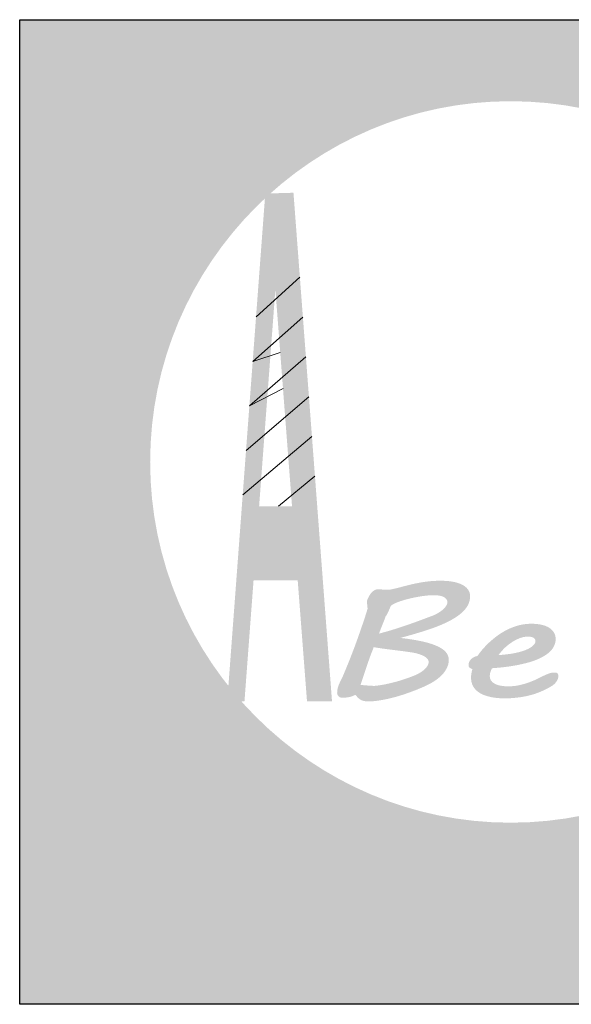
# Model space of a CAD drawing. Header units: metres. Extents: x 5509548 to 5517943, y 5680530 to 5684871.
# Tile 10 of 124: x 5516106.275 to 5516106.385, y 5683131.957 to 5683132.154. Entities that reach past the tile are written whole.
import ezdxf
from ezdxf.enums import TextEntityAlignment as Align

# ---------------------------------------------------------------- set-up
doc = ezdxf.new("R2010")
doc.units = ezdxf.units.M
doc.layers.get('0').update_dxf_attribs({"linetype": 'CONTINUOUS', "lineweight": 18})
doc.layers.add('$TD_AUDIT_GENERATED_(3680)', color=7, linetype='CONTINUOUS', lineweight=18)
doc.layers.add('A-TABELKA', color=7, linetype='CONTINUOUS', lineweight=18)
doc.layers.add('Warstwa 1', color=7, linetype='CONTINUOUS')
doc.styles.add('olo-2', font='arial.ttf')
doc.styles.add('olo1', font='simplex.shx', dxfattribs={"height": 18})

# ---------------------------------------------------------------- blocks, each defined once
blk = doc.blocks.new('tabelka-abece-1')
at = {"linetype": 'Continuous', "lineweight": 0}
h = blk.add_hatch(color=256, dxfattribs=at)
edge = h.paths.add_edge_path()
edge.add_spline(control_points=[(-0.02759035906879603, 83.85181148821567), (-0.02759035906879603, 83.85181148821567), (-0.02759035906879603, 64.98394211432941), (-0.02759035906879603, 64.98394211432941), (-0.02759035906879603, 64.98394211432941), (18.79711069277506, 64.98394211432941), (18.79711069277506, 64.98394211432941), (18.79711069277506, 64.98394211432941), (18.79711069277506, 83.85181148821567), (18.79711069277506, 83.85181148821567), (18.79711069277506, 83.85181148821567), (-0.02759035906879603, 83.85181148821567), (-0.02759035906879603, 83.85181148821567)], knot_values=[0, 0, 0, 0, 0.25, 0.25, 0.25, 0.5, 0.5, 0.5, 0.75, 0.75, 0.75, 1, 1, 1, 1], degree=3, periodic=0)
edge = h.paths.add_edge_path(flags=16)
edge.add_spline(control_points=[(9.38475273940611, 82.28965597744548), (13.19218091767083, 82.28965597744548), (16.2975073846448, 79.18432951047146), (16.2975073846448, 75.37690133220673), (16.2975073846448, 71.56948800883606), (13.19218091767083, 68.4641615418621), (9.38475273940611, 68.4641615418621), (5.577339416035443, 68.4641615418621), (2.472012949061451, 71.56948800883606), (2.472012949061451, 75.37690133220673), (2.472012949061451, 79.18432951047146), (5.577339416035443, 82.28965597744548), (9.38475273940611, 82.28965597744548)], knot_values=[0, 0, 0, 0, 0.25, 0.25, 0.25, 0.5, 0.5, 0.5, 0.75, 0.75, 0.75, 1, 1, 1, 1], degree=3, periodic=0)
h = blk.add_hatch(dxfattribs=at)
h.set_pattern_fill('ANSI32', color=256, scale=1.485489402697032, style=0)
h.set_pattern_definition([(45, (12.39044743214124, 64.46743744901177), (-0.3938998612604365, 0.3938998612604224), []), (45, (12.65304733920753, 64.46743744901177), (-0.3938998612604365, 0.3938998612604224), [])])
edge = h.paths.add_edge_path()
edge.add_spline(control_points=[(4.452586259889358, 73.10698439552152), (4.452586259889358, 73.10698439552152), (5.294205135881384, 73.10698439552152), (5.294205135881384, 73.10698439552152), (5.294205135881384, 73.10698439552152), (5.479713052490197, 70.78901187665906), (5.479713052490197, 70.78901187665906), (5.479713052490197, 70.78901187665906), (5.959347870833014, 70.78901187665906), (5.959347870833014, 70.78901187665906), (5.959347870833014, 70.78901187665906), (5.217286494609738, 80.520289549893), (5.217286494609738, 80.520289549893), (5.217286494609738, 80.520289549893), (4.679583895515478, 80.520289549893), (4.679583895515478, 80.520289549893), (4.679583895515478, 80.520289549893), (3.950327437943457, 70.78901187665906), (3.950327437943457, 70.78901187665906), (3.950327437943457, 70.78901187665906), (4.280640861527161, 70.78901187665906), (4.280640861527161, 70.78901187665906), (4.280640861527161, 70.78901187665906), (4.452586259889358, 73.10698439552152), (4.452586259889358, 73.10698439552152)], knot_values=[0, 0, 0, 0, 0.125, 0.125, 0.125, 0.25, 0.25, 0.25, 0.375, 0.375, 0.375, 0.5, 0.5, 0.5, 0.625, 0.625, 0.625, 0.75, 0.75, 0.75, 0.875, 0.875, 0.875, 1, 1, 1, 1], degree=3, periodic=0)
edge = h.paths.add_edge_path(flags=16)
edge.add_spline(control_points=[(4.452586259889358, 73.10698439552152), (4.452586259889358, 73.10698439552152), (4.280640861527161, 70.78901187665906), (4.280640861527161, 70.78901187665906), (4.280640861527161, 70.78901187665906), (3.950327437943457, 70.78901187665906), (3.950327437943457, 70.78901187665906), (3.950327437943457, 70.78901187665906), (4.679583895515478, 80.520289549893), (4.679583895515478, 80.520289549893), (4.679583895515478, 80.520289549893), (5.217286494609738, 80.520289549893), (5.217286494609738, 80.520289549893), (5.217286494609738, 80.520289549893), (5.959347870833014, 70.78901187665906), (5.959347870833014, 70.78901187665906), (5.959347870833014, 70.78901187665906), (5.479713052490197, 70.78901187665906), (5.479713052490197, 70.78901187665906), (5.479713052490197, 70.78901187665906), (5.294205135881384, 73.10698439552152), (5.294205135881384, 73.10698439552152), (5.294205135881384, 73.10698439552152), (4.452586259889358, 73.10698439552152), (4.452586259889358, 73.10698439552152)], knot_values=[0, 0, 0, 0, 0.125, 0.125, 0.125, 0.25, 0.25, 0.25, 0.375, 0.375, 0.375, 0.5, 0.5, 0.5, 0.625, 0.625, 0.625, 0.75, 0.75, 0.75, 0.875, 0.875, 0.875, 1, 1, 1, 1], degree=3, periodic=0)
edge = h.paths.add_edge_path(flags=0)
edge.add_spline(control_points=[(5.195405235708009, 74.52699342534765), (5.195405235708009, 74.52699342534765), (4.565706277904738, 74.52699342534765), (4.565706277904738, 74.52699342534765), (4.565706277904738, 74.52699342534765), (4.873395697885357, 78.68263517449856), (4.873395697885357, 78.68263517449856), (4.873395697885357, 78.68263517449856), (5.195405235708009, 74.52699342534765), (5.195405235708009, 74.52699342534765)], knot_values=[0, 0, 0, 0, 0.3333333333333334, 0.3333333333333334, 0.3333333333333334, 0.6666666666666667, 0.6666666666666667, 0.6666666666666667, 1, 1, 1, 1], degree=3, periodic=0)
edge = h.paths.add_edge_path(flags=0)
edge.add_spline(control_points=[(5.195405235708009, 74.52699342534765), (5.195405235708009, 74.52699342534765), (4.873395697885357, 78.68263517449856), (4.873395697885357, 78.68263517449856), (4.873395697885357, 78.68263517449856), (4.565706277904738, 74.52699342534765), (4.565706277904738, 74.52699342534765), (4.565706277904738, 74.52699342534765), (5.195405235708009, 74.52699342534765), (5.195405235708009, 74.52699342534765)], knot_values=[0, 0, 0, 0, 0.3333333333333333, 0.3333333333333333, 0.3333333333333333, 0.6666666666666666, 0.6666666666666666, 0.6666666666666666, 1, 1, 1, 1], degree=3, periodic=0)
h = blk.add_hatch(color=256, dxfattribs=at)
edge = h.paths.add_edge_path()
edge.add_spline(control_points=[(8.198678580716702, 71.58076287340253), (8.198678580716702, 71.63695893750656), (8.180555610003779, 71.68724275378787), (8.143641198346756, 71.7311092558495), (8.10671193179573, 71.77497575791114), (8.05029304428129, 71.81402927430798), (7.974354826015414, 71.84826980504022), (7.898416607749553, 71.88303025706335), (7.801577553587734, 71.91300743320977), (7.685219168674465, 71.9386766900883), (7.56886078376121, 71.96434594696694), (7.430933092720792, 71.98627177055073), (7.269980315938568, 72.0050037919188), (7.471353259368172, 72.05849626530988), (7.653875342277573, 72.11252351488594), (7.81827445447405, 72.16763517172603), (7.982019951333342, 72.22219719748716), (8.122740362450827, 72.28158706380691), (8.239796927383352, 72.34524028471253), (8.356823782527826, 72.4088935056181), (8.447408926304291, 72.47790934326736), (8.510794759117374, 72.55227294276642), (8.574893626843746, 72.62662168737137), (8.606950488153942, 72.71009133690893), (8.606950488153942, 72.80318695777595), (8.606950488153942, 72.85721420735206), (8.591635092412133, 72.90375459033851), (8.560276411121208, 72.94173855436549), (8.528932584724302, 72.9797076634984), (8.487130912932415, 73.01075439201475), (8.434856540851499, 73.03428454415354), (8.381928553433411, 73.05781469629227), (8.321989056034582, 73.07440761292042), (8.25512717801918, 73.08510313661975), (8.187552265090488, 73.09581351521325), (8.117867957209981, 73.10061164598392), (8.045420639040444, 73.10061164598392), (7.988303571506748, 73.10061164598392), (7.932553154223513, 73.09847254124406), (7.87821395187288, 73.09472910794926), (7.823859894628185, 73.0904508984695), (7.768139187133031, 73.08401872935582), (7.71032393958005, 73.07494238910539), (7.652493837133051, 73.06583633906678), (7.591172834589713, 73.05460603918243), (7.526390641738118, 73.04070185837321), (7.461578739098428, 73.02626290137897), (7.390512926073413, 73.00861528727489), (7.313193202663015, 72.98774416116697), (7.26094854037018, 72.97437475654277), (7.219146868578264, 72.96366437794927), (7.187803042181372, 72.95564273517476), (7.155746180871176, 72.94815586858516), (7.129259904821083, 72.94173855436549), (7.109740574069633, 72.93799512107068), (7.090250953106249, 72.93370205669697), (7.073524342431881, 72.9310281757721), (7.060986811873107, 72.92997347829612), (7.047751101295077, 72.92888907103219), (7.034515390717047, 72.92836914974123), (7.021279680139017, 72.92836914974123), (6.992713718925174, 72.92836914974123), (6.959958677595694, 72.92942384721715), (6.924440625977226, 72.93211258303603), (6.888209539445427, 72.9347716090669), (6.858247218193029, 72.9363907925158), (6.835266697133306, 72.9363907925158), (6.810860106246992, 72.9363907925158), (6.78787958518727, 72.92942384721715), (6.766978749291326, 72.91498489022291), (6.746077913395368, 72.90106585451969), (6.726558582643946, 72.88341824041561), (6.708450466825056, 72.86254711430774), (6.69104053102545, 72.84170569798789), (6.676423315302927, 72.81923024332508), (6.66387092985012, 72.79516531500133), (6.65133339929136, 72.77108553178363), (6.642286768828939, 72.7496796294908), (6.635304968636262, 72.73096246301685), (6.635304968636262, 72.73096246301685), (6.637384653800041, 72.73256679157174), (6.637384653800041, 72.73256679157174), (6.637384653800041, 72.73256679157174), (6.626941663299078, 72.70581312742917), (6.626941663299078, 72.70581312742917), (6.626941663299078, 72.70581312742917), (6.629051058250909, 72.68547677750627), (6.629051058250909, 72.68547677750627), (6.630432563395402, 72.67103782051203), (6.632512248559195, 72.65497968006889), (6.634591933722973, 72.63788169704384), (6.636003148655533, 72.62023408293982), (6.63809768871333, 72.60469586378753), (6.639508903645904, 72.58973698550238), (6.640875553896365, 72.5752831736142), (6.641588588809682, 72.56617712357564), (6.641588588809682, 72.56298332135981), (6.641588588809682, 72.56298332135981), (6.584456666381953, 72.3816199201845), (6.584456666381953, 72.3816199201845), (6.555875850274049, 72.29550609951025), (6.524517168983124, 72.20509921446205), (6.491093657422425, 72.1093148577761), (6.458368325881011, 72.01409498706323), (6.422820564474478, 71.91673601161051), (6.386589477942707, 71.81882740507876), (6.349660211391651, 71.72039887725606), (6.31136429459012, 71.62250512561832), (6.272340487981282, 71.52514615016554), (6.232633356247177, 71.42725239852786), (6.193624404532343, 71.33415677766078), (6.155996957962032, 71.24535422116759), (6.129510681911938, 71.19720950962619), (6.107198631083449, 71.14853002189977), (6.08701083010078, 71.10038531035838), (6.067521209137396, 71.05169096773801), (6.057746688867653, 71.00087237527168), (6.057746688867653, 70.9473799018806), (6.057746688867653, 70.93775393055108), (6.059856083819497, 70.92811310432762), (6.064030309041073, 70.91848713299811), (6.068189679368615, 70.90832638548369), (6.07377511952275, 70.89923519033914), (6.081425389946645, 70.89066391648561), (6.088422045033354, 70.88264227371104), (6.097453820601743, 70.8756753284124), (6.10653016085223, 70.86979279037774), (6.116274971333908, 70.86391025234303), (6.126717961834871, 70.86123637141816), (6.137175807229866, 70.86123637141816), (6.137175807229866, 70.86123637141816), (6.194292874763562, 70.86123637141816), (6.194292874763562, 70.86123637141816), (6.231222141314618, 70.86123637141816), (6.267438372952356, 70.86551458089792), (6.303699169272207, 70.87462063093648), (6.339915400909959, 70.88319190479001), (6.374051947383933, 70.89709608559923), (6.40679213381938, 70.91579839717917), (6.427009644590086, 70.89066391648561), (6.44649926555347, 70.86979279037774), (6.463938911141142, 70.8532147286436), (6.481348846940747, 70.83663666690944), (6.50015514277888, 70.82325240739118), (6.518976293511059, 70.81417606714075), (6.537767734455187, 70.80455009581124), (6.558653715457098, 70.79811792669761), (6.580965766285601, 70.79437449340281), (6.603961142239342, 70.79064591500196), (6.630432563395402, 70.78901187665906), (6.661776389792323, 70.78901187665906), (6.724478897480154, 70.78901187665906), (6.791370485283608, 70.79437449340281), (6.861738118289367, 70.80560479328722), (6.932803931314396, 70.8163151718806), (7.005251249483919, 70.83075412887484), (7.079094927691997, 70.84840174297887), (7.153651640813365, 70.86659898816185), (7.226811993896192, 70.88693533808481), (7.299957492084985, 70.91046549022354), (7.372404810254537, 70.93399564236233), (7.442089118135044, 70.95806057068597), (7.507569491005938, 70.9832247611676), (7.573762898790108, 71.00834438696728), (7.635054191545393, 71.03350857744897), (7.691502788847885, 71.05757350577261), (7.747921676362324, 71.08218806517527), (7.796006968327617, 71.1051834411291), (7.835714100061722, 71.12605456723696), (7.96181729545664, 71.19507040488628), (8.054452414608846, 71.26888437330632), (8.112282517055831, 71.34861058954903), (8.17011261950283, 71.42777231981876), (8.198678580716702, 71.5053445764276), (8.198678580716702, 71.58076287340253)], knot_values=[0, 0, 0, 0, 0.01724137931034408, 0.01724137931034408, 0.01724137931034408, 0.03448275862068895, 0.03448275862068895, 0.03448275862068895, 0.05172413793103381, 0.05172413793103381, 0.05172413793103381, 0.06896551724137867, 0.06896551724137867, 0.06896551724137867, 0.08620689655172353, 0.08620689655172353, 0.08620689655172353, 0.1034482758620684, 0.1034482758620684, 0.1034482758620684, 0.1206896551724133, 0.1206896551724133, 0.1206896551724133, 0.1379310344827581, 0.1379310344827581, 0.1379310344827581, 0.155172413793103, 0.155172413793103, 0.155172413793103, 0.1724137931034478, 0.1724137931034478, 0.1724137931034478, 0.1896551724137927, 0.1896551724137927, 0.1896551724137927, 0.2068965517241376, 0.2068965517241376, 0.2068965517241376, 0.2241379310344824, 0.2241379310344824, 0.2241379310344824, 0.2413793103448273, 0.2413793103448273, 0.2413793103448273, 0.2586206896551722, 0.2586206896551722, 0.2586206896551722, 0.275862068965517, 0.275862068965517, 0.275862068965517, 0.2931034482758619, 0.2931034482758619, 0.2931034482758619, 0.3103448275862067, 0.3103448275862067, 0.3103448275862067, 0.3275862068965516, 0.3275862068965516, 0.3275862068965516, 0.3448275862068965, 0.3448275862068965, 0.3448275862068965, 0.3620689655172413, 0.3620689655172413, 0.3620689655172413, 0.3793103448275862, 0.3793103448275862, 0.3793103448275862, 0.396551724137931, 0.396551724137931, 0.396551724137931, 0.4137931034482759, 0.4137931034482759, 0.4137931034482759, 0.4310344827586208, 0.4310344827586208, 0.4310344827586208, 0.4482758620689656, 0.4482758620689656, 0.4482758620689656, 0.4655172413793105, 0.4655172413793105, 0.4655172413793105, 0.4827586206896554, 0.4827586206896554, 0.4827586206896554, 0.5000000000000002, 0.5000000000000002, 0.5000000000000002, 0.517241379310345, 0.517241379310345, 0.517241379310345, 0.5344827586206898, 0.5344827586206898, 0.5344827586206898, 0.5517241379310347, 0.5517241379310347, 0.5517241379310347, 0.5689655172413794, 0.5689655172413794, 0.5689655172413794, 0.5862068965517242, 0.5862068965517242, 0.5862068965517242, 0.6034482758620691, 0.6034482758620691, 0.6034482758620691, 0.6206896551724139, 0.6206896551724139, 0.6206896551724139, 0.6379310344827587, 0.6379310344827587, 0.6379310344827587, 0.6551724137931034, 0.6551724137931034, 0.6551724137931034, 0.6724137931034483, 0.6724137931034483, 0.6724137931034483, 0.6896551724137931, 0.6896551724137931, 0.6896551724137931, 0.7068965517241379, 0.7068965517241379, 0.7068965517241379, 0.7241379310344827, 0.7241379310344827, 0.7241379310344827, 0.7413793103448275, 0.7413793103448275, 0.7413793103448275, 0.7586206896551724, 0.7586206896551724, 0.7586206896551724, 0.7758620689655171, 0.7758620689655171, 0.7758620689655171, 0.793103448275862, 0.793103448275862, 0.793103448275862, 0.8103448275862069, 0.8103448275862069, 0.8103448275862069, 0.8275862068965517, 0.8275862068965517, 0.8275862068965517, 0.8448275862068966, 0.8448275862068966, 0.8448275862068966, 0.8620689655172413, 0.8620689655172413, 0.8620689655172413, 0.8793103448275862, 0.8793103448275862, 0.8793103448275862, 0.896551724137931, 0.896551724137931, 0.896551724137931, 0.9137931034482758, 0.9137931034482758, 0.9137931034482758, 0.9310344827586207, 0.9310344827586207, 0.9310344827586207, 0.9482758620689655, 0.9482758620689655, 0.9482758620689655, 0.9655172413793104, 0.9655172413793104, 0.9655172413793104, 0.9827586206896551, 0.9827586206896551, 0.9827586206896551, 1, 1, 1, 1], degree=3, periodic=0)
edge = h.paths.add_edge_path(flags=16)
edge.add_spline(control_points=[(7.504791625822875, 71.72467708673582), (7.596045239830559, 71.70809902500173), (7.66990377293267, 71.68401924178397), (7.727020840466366, 71.6535221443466), (7.784137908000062, 71.62250512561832), (7.812733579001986, 71.58612549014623), (7.812733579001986, 71.5443832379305), (7.812733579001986, 71.51926361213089), (7.805751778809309, 71.49464905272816), (7.790421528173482, 71.47056926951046), (7.77580431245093, 71.44703911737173), (7.756284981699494, 71.42402888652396), (7.733304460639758, 71.40263783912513), (7.71032393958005, 71.38121708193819), (7.684520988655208, 71.36143036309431), (7.655955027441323, 71.3437827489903), (7.627389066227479, 71.32613513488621), (7.600219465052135, 71.311146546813), (7.574446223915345, 71.29832677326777), (7.504791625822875, 71.26996878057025), (7.434423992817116, 71.24374989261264), (7.361946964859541, 71.21913533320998), (7.28949964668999, 71.19452077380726), (7.218433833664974, 71.17314458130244), (7.148779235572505, 71.15494733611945), (7.078396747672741, 71.13676494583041), (7.01082183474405, 71.1217763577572), (6.945341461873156, 71.10946165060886), (6.880559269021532, 71.0976965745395), (6.820649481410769, 71.08967493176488), (6.76628056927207, 71.08539672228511), (6.762106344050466, 71.08539672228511), (6.748172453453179, 71.08593149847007), (6.723780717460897, 71.08753582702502), (6.700116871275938, 71.08912530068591), (6.672932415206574, 71.09075933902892), (6.641588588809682, 71.09289844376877), (6.641588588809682, 71.09289844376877), (6.506409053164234, 71.10411388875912), (6.506409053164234, 71.10411388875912), (6.546131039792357, 71.2234283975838), (6.585139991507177, 71.34164364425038), (6.624148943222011, 71.4588041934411), (6.663187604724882, 71.57651437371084), (6.708450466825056, 71.6995277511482), (6.760026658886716, 71.82793345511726), (6.778847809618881, 71.82419002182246), (6.809493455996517, 71.81882740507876), (6.850582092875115, 71.81241009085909), (6.892383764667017, 71.80600763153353), (6.938374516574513, 71.7995754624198), (6.988539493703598, 71.79262337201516), (7.038674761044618, 71.78619120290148), (7.091632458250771, 71.77925396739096), (7.147382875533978, 71.77228702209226), (7.203118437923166, 71.76588456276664), (7.25536310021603, 71.758917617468), (7.304116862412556, 71.75303507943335), (7.352202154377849, 71.74661776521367), (7.394003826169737, 71.74073522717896), (7.430220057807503, 71.73590738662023), (7.466451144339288, 71.73055962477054), (7.491541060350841, 71.72683104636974), (7.504791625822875, 71.72467708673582)], knot_values=[0, 0, 0, 0, 0.04761904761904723, 0.04761904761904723, 0.04761904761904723, 0.0952380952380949, 0.0952380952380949, 0.0952380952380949, 0.1428571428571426, 0.1428571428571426, 0.1428571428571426, 0.1904761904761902, 0.1904761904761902, 0.1904761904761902, 0.2380952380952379, 0.2380952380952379, 0.2380952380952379, 0.2857142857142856, 0.2857142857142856, 0.2857142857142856, 0.3333333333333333, 0.3333333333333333, 0.3333333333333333, 0.3809523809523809, 0.3809523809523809, 0.3809523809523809, 0.4285714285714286, 0.4285714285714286, 0.4285714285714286, 0.4761904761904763, 0.4761904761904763, 0.4761904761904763, 0.5238095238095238, 0.5238095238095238, 0.5238095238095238, 0.5714285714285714, 0.5714285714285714, 0.5714285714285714, 0.6190476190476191, 0.6190476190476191, 0.6190476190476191, 0.6666666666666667, 0.6666666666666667, 0.6666666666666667, 0.7142857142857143, 0.7142857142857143, 0.7142857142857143, 0.7619047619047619, 0.7619047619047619, 0.7619047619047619, 0.8095238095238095, 0.8095238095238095, 0.8095238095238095, 0.8571428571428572, 0.8571428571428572, 0.8571428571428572, 0.9047619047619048, 0.9047619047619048, 0.9047619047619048, 0.9523809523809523, 0.9523809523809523, 0.9523809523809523, 1, 1, 1, 1], degree=3, periodic=0)
edge = h.paths.add_edge_path(flags=0)
edge.add_spline(control_points=[(6.859658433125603, 72.08844373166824), (6.874973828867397, 72.1269773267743), (6.889591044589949, 72.16389173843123), (6.903539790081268, 72.19972174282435), (6.918157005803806, 72.23504668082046), (6.930724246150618, 72.26766802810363), (6.942548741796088, 72.29656079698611), (6.95440294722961, 72.32600319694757), (6.964147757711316, 72.35112282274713), (6.971812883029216, 72.37251387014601), (6.9801761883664, 72.39393462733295), (6.985761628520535, 72.40997791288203), (6.988539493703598, 72.42068829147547), (6.998284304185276, 72.42976463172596), (7.008029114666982, 72.44475321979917), (7.01777392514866, 72.46453993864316), (7.028231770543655, 72.48434151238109), (7.038006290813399, 72.50521263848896), (7.047751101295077, 72.52660368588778), (7.056827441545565, 72.5479947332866), (7.065859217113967, 72.56726153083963), (7.072811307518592, 72.58490914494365), (7.080506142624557, 72.60309153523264), (7.086061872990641, 72.61432183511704), (7.090250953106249, 72.61968445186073), (7.111151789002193, 72.64162513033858), (7.152255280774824, 72.66460565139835), (7.214942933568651, 72.68870028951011), (7.277645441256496, 72.71278007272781), (7.348711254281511, 72.73470589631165), (7.429551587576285, 72.75449261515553), (7.509664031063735, 72.77427933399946), (7.592554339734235, 72.79087225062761), (7.678267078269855, 72.80370687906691), (7.763950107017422, 72.81709113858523), (7.841299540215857, 72.82350845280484), (7.908859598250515, 72.82350845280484), (7.957628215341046, 72.82350845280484), (7.999415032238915, 72.81976501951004), (8.032184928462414, 72.81226329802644), (8.065608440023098, 72.8053260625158), (8.092792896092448, 72.79516531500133), (8.11299555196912, 72.78285060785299), (8.13318335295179, 72.7700011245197), (8.148543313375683, 72.75609694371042), (8.15828812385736, 72.74005365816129), (8.167319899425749, 72.72454514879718), (8.172222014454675, 72.70900692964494), (8.172222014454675, 72.69349842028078), (8.172222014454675, 72.66943349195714), (8.164542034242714, 72.64481893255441), (8.148543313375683, 72.62023408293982), (8.13318335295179, 72.5956195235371), (8.11299555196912, 72.57259443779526), (8.087920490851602, 72.55013383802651), (8.06211753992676, 72.5276583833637), (8.033566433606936, 72.50626733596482), (8.001539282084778, 72.48701539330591), (7.970180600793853, 72.46774859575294), (7.937425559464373, 72.45115567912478), (7.904670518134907, 72.43778627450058), (7.904670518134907, 72.43778627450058), (7.906779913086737, 72.43778627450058), (7.906779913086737, 72.43778627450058), (7.815496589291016, 72.40356059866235), (7.724228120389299, 72.36932006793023), (7.632261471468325, 72.33507953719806), (7.540309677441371, 72.30138863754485), (7.449754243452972, 72.26928721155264), (7.361278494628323, 72.23879011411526), (7.272104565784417, 72.20829301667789), (7.185010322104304, 72.18048465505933), (7.100708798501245, 72.15480054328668), (7.016407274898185, 72.12911643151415), (6.93629483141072, 72.10717575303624), (6.859658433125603, 72.08844373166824)], knot_values=[0, 0, 0, 0, 0.0399999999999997, 0.0399999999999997, 0.0399999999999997, 0.07999999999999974, 0.07999999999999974, 0.07999999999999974, 0.1199999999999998, 0.1199999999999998, 0.1199999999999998, 0.1599999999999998, 0.1599999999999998, 0.1599999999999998, 0.1999999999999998, 0.1999999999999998, 0.1999999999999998, 0.2399999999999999, 0.2399999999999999, 0.2399999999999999, 0.2799999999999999, 0.2799999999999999, 0.2799999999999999, 0.32, 0.32, 0.32, 0.36, 0.36, 0.36, 0.4, 0.4, 0.4, 0.4400000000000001, 0.4400000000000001, 0.4400000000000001, 0.4800000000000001, 0.4800000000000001, 0.4800000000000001, 0.52, 0.52, 0.52, 0.56, 0.56, 0.56, 0.6000000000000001, 0.6000000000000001, 0.6000000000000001, 0.64, 0.64, 0.64, 0.6799999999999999, 0.6799999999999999, 0.6799999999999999, 0.72, 0.72, 0.72, 0.76, 0.76, 0.76, 0.8, 0.8, 0.8, 0.84, 0.84, 0.84, 0.88, 0.88, 0.88, 0.92, 0.92, 0.92, 0.96, 0.96, 0.96, 1, 1, 1, 1], degree=3, periodic=0)
h = blk.add_hatch(color=256, dxfattribs=at)
edge = h.paths.add_edge_path()
edge.add_spline(control_points=[(8.578354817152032, 71.48341875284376), (8.578354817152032, 71.46040852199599), (8.586049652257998, 71.44276090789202), (8.602048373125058, 71.43099583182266), (8.617408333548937, 71.41868112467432), (8.634105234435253, 71.41171417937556), (8.652213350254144, 71.40957507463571), (8.634105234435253, 71.34913051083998), (8.625741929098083, 71.294033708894), (8.625741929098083, 71.24535422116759), (8.625741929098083, 71.18436002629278), (8.636897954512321, 71.1330215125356), (8.65919515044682, 71.09020970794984), (8.681477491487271, 71.04686312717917), (8.7107416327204, 71.01103312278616), (8.746972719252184, 70.98162043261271), (8.783188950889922, 70.95272766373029), (8.82432215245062, 70.92919751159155), (8.870283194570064, 70.91154989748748), (8.916957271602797, 70.89335265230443), (8.963661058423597, 70.87996839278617), (9.011033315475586, 70.87034242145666), (9.059088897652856, 70.86123637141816), (9.105079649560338, 70.8548339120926), (9.148961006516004, 70.8516104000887), (9.193555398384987, 70.84840174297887), (9.231851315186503, 70.84681226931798), (9.264621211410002, 70.84681226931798), (9.433224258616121, 70.84681226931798), (9.592052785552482, 70.86551458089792), (9.741136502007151, 70.90189421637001), (9.89026478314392, 70.93827385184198), (10.03514456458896, 70.99980282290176), (10.17657801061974, 71.08539672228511), (10.20792183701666, 71.1051834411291), (10.2337247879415, 71.12872844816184), (10.25392744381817, 71.15600203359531), (10.2748134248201, 71.18275569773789), (10.28806399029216, 71.21002928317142), (10.29501608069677, 71.23733257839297), (10.29642729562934, 71.24266548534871), (10.2971254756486, 71.24909765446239), (10.29780880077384, 71.25711929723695), (10.29850698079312, 71.26460616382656), (10.29922001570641, 71.27262780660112), (10.29922001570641, 71.28119908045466), (10.29922001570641, 71.2956380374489), (10.29434761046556, 71.30954221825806), (10.28455823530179, 71.32291162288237), (10.27552645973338, 71.33576110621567), (10.25392744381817, 71.34217842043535), (10.21977604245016, 71.34217842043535), (10.1856394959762, 71.34217842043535), (10.14663054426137, 71.33362200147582), (10.10205100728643, 71.31650916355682), (10.05815479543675, 71.2993814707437), (10.01146586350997, 71.27799042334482), (9.962697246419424, 71.25284108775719), (9.924401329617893, 71.2330543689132), (9.881886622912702, 71.2127180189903), (9.83589587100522, 71.19238166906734), (9.789221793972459, 71.1720601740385), (9.740468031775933, 71.1533430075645), (9.687510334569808, 71.13621531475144), (9.635265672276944, 71.11911733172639), (9.580228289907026, 71.10466351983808), (9.521700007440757, 71.09395314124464), (9.4631717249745, 71.08273769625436), (9.401880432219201, 71.07736022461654), (9.337766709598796, 71.07736022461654), (9.227691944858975, 71.07736022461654), (9.141310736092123, 71.09395314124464), (9.078608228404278, 71.12765889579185), (9.015905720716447, 71.1608298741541), (8.984561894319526, 71.20789017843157), (8.984561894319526, 71.26888437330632), (8.984561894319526, 71.2956380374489), (8.989434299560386, 71.3239960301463), (8.997797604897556, 71.35235402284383), (9.006829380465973, 71.38121708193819), (9.01728722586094, 71.40477694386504), (9.029824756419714, 71.42402888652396), (9.085560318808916, 71.42777231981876), (9.151055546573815, 71.43418963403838), (9.227691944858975, 71.44167650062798), (9.303630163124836, 71.4496981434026), (9.383059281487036, 71.46094329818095), (9.465281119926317, 71.4753971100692), (9.547473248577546, 71.4903559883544), (9.629695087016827, 71.50855323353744), (9.712585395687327, 71.53047905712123), (9.794807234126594, 71.55240488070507), (9.870745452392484, 71.57970817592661), (9.94109823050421, 71.61286429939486), (10.01078253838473, 71.64550050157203), (10.07207383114, 71.68401924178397), (10.12365002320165, 71.72788574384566), (10.17519650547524, 71.77176710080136), (10.21071455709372, 71.82312046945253), (10.22952085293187, 71.88142592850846), (10.24205838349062, 71.91406213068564), (10.24834200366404, 71.94775303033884), (10.24834200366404, 71.98307796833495), (10.24834200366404, 72.02534014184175), (10.23859719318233, 72.06385888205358), (10.21977604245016, 72.10023851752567), (10.20025671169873, 72.13608337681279), (10.17170560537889, 72.16708554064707), (10.13409301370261, 72.19330442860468), (10.09576738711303, 72.21952331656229), (10.04771180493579, 72.23984481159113), (9.989183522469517, 72.25429862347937), (9.930655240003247, 72.26928721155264), (9.861669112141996, 72.27622444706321), (9.782938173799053, 72.27622444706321), (9.690303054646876, 72.27622444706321), (9.602510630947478, 72.26445937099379), (9.520318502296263, 72.24039444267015), (9.438096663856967, 72.21631465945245), (9.361460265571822, 72.18528278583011), (9.289681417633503, 72.14729882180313), (9.218615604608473, 72.10878008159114), (9.153135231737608, 72.06651790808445), (9.093923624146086, 72.01997752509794), (9.034726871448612, 71.9734519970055), (8.981769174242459, 71.92743153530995), (8.935763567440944, 71.88142592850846), (8.889802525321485, 71.83542032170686), (8.85079357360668, 71.79262337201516), (8.819434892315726, 71.75358471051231), (8.78809106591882, 71.71451633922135), (8.765080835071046, 71.68348446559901), (8.749750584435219, 71.6604890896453), (8.698218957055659, 71.6497787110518), (8.657085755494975, 71.628937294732), (8.625741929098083, 71.59789056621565), (8.59438324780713, 71.56633877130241), (8.578354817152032, 71.52833995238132), (8.578354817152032, 71.48341875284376)], knot_values=[0, 0, 0, 0, 0.02173913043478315, 0.02173913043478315, 0.02173913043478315, 0.04347826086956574, 0.04347826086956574, 0.04347826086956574, 0.06521739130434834, 0.06521739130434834, 0.06521739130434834, 0.08695652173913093, 0.08695652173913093, 0.08695652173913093, 0.1086956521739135, 0.1086956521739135, 0.1086956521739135, 0.1304347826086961, 0.1304347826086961, 0.1304347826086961, 0.1521739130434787, 0.1521739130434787, 0.1521739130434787, 0.1739130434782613, 0.1739130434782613, 0.1739130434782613, 0.1956521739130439, 0.1956521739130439, 0.1956521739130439, 0.2173913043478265, 0.2173913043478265, 0.2173913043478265, 0.2391304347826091, 0.2391304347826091, 0.2391304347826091, 0.2608695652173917, 0.2608695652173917, 0.2608695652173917, 0.2826086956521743, 0.2826086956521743, 0.2826086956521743, 0.3043478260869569, 0.3043478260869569, 0.3043478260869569, 0.3260869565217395, 0.3260869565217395, 0.3260869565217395, 0.3478260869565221, 0.3478260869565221, 0.3478260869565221, 0.3695652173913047, 0.3695652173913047, 0.3695652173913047, 0.3913043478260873, 0.3913043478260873, 0.3913043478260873, 0.4130434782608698, 0.4130434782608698, 0.4130434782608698, 0.4347826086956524, 0.4347826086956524, 0.4347826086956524, 0.456521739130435, 0.456521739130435, 0.456521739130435, 0.4782608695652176, 0.4782608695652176, 0.4782608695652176, 0.5000000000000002, 0.5000000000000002, 0.5000000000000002, 0.5217391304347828, 0.5217391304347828, 0.5217391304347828, 0.5434782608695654, 0.5434782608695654, 0.5434782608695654, 0.565217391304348, 0.565217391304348, 0.565217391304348, 0.5869565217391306, 0.5869565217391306, 0.5869565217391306, 0.6086956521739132, 0.6086956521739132, 0.6086956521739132, 0.6304347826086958, 0.6304347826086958, 0.6304347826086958, 0.6521739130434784, 0.6521739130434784, 0.6521739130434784, 0.673913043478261, 0.673913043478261, 0.673913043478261, 0.6956521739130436, 0.6956521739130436, 0.6956521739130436, 0.7173913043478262, 0.7173913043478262, 0.7173913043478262, 0.7391304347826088, 0.7391304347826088, 0.7391304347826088, 0.7608695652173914, 0.7608695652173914, 0.7608695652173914, 0.782608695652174, 0.782608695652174, 0.782608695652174, 0.8043478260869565, 0.8043478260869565, 0.8043478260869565, 0.8260869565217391, 0.8260869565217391, 0.8260869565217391, 0.8478260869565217, 0.8478260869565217, 0.8478260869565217, 0.8695652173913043, 0.8695652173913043, 0.8695652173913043, 0.8913043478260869, 0.8913043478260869, 0.8913043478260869, 0.9130434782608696, 0.9130434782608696, 0.9130434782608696, 0.9347826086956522, 0.9347826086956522, 0.9347826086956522, 0.9565217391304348, 0.9565217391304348, 0.9565217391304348, 0.9782608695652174, 0.9782608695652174, 0.9782608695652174, 1, 1, 1, 1], degree=3, periodic=0)
edge = h.paths.add_edge_path(flags=16)
edge.add_spline(control_points=[(9.856128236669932, 71.91725593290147), (9.845670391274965, 71.88730846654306), (9.821278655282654, 71.85895047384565), (9.783651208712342, 71.83222651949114), (9.746038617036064, 71.80545800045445), (9.697255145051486, 71.78139307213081), (9.636647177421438, 71.75997231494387), (9.576024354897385, 71.7385961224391), (9.50495854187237, 71.72094850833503), (9.423449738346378, 71.70649469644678), (9.341970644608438, 71.6925905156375), (9.252083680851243, 71.68241491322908), (9.153833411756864, 71.6759975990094), (9.176145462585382, 71.70968849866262), (9.206791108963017, 71.74715254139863), (9.245800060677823, 71.78833030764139), (9.28552204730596, 71.82953778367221), (9.330814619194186, 71.86805652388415), (9.38164806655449, 71.90390138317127), (9.432526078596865, 71.94028101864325), (9.486850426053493, 71.97022848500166), (9.544680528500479, 71.99430826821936), (9.602510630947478, 72.01837319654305), (9.661737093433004, 72.03013827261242), (9.721646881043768, 72.03013827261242), (9.759957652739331, 72.03013827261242), (9.792014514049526, 72.02320103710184), (9.819198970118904, 72.00929685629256), (9.847051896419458, 71.99484304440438), (9.860287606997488, 71.97397191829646), (9.860287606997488, 71.94561392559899), (9.860287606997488, 71.94028101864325), (9.860287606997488, 71.93598795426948), (9.860287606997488, 71.93170974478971), (9.860287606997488, 71.92743153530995), (9.858906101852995, 71.92263340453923), (9.856128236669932, 71.91725593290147)], knot_values=[0, 0, 0, 0, 0.08333333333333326, 0.08333333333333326, 0.08333333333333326, 0.1666666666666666, 0.1666666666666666, 0.1666666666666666, 0.25, 0.25, 0.25, 0.3333333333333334, 0.3333333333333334, 0.3333333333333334, 0.4166666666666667, 0.4166666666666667, 0.4166666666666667, 0.5, 0.5, 0.5, 0.5833333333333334, 0.5833333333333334, 0.5833333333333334, 0.6666666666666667, 0.6666666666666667, 0.6666666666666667, 0.75, 0.75, 0.75, 0.8333333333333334, 0.8333333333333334, 0.8333333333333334, 0.9166666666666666, 0.9166666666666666, 0.9166666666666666, 1, 1, 1, 1], degree=3, periodic=0)
h = blk.add_hatch(color=254, dxfattribs=at)
edge = h.paths.add_edge_path()
edge.add_spline(control_points=[(10.25189232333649, 67.40931551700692), (10.25189232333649, 67.40931551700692), (10.35703526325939, 67.2836579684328), (10.35703526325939, 67.2836579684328), (10.35703526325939, 67.2836579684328), (10.46465897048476, 67.42437837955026), (10.46465897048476, 67.42437837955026), (10.46465897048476, 67.42437837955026), (10.35703526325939, 67.55003592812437), (10.35703526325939, 67.55003592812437), (10.35703526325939, 67.55003592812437), (10.25189232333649, 67.40931551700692), (10.25189232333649, 67.40931551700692)], knot_values=[0, 0, 0, 0, 0.25, 0.25, 0.25, 0.5, 0.5, 0.5, 0.75, 0.75, 0.75, 1, 1, 1, 1], degree=3, periodic=0)
edge = h.paths.add_edge_path()
edge.add_spline(control_points=[(9.912294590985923, 65.25311279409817), (9.912294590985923, 65.25311279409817), (9.955254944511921, 65.11237752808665), (9.955254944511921, 65.11237752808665), (9.955254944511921, 65.11237752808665), (9.979468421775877, 65.11237752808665), (9.979468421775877, 65.11237752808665), (10.14634830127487, 65.11237752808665), (10.26356827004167, 65.15440202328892), (10.33032616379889, 65.23895608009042), (10.39708405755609, 65.32348042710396), (10.43044814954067, 65.47654525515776), (10.43044814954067, 65.69905671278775), (10.43044814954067, 65.69905671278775), (10.43044814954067, 66.99853313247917), (10.43044814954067, 66.99853313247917), (10.43044814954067, 66.99853313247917), (10.28735095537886, 66.97980111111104), (10.28735095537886, 66.97980111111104), (10.28735095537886, 66.97980111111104), (10.28735095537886, 65.69905671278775), (10.28735095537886, 65.69905671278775), (10.28735095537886, 65.51308829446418), (10.26356827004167, 65.39246655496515), (10.21600289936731, 65.33673099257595), (10.16802159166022, 65.28098057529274), (10.07915961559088, 65.25311279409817), (9.949001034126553, 65.25311279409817), (9.949001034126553, 65.25311279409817), (9.912294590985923, 65.25311279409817), (9.912294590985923, 65.25311279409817)], knot_values=[0, 0, 0, 0, 0.1000000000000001, 0.1000000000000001, 0.1000000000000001, 0.2000000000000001, 0.2000000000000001, 0.2000000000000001, 0.3, 0.3, 0.3, 0.4, 0.4, 0.4, 0.5, 0.5, 0.5, 0.6, 0.6, 0.6, 0.7, 0.7, 0.7, 0.8, 0.8, 0.8, 0.9, 0.9, 0.9, 1, 1, 1, 1], degree=3, periodic=0)
h = blk.add_hatch(color=254, dxfattribs=at)
edge = h.paths.add_edge_path()
edge.add_spline(control_points=[(6.610200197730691, 66.97980111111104), (6.610200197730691, 66.97980111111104), (6.610200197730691, 65.11237752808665), (6.610200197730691, 65.11237752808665), (6.610200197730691, 65.11237752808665), (6.75080176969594, 65.13247619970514), (6.75080176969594, 65.13247619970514), (6.75080176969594, 65.13247619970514), (6.75080176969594, 65.88640663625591), (6.75080176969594, 65.88640663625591), (6.811706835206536, 65.7872502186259), (6.886367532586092, 65.71186163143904), (6.973981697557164, 65.65930501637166), (7.061610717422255, 65.60720890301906), (7.158806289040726, 65.58118312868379), (7.266444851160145, 65.58118312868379), (7.453750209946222, 65.58118312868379), (7.610617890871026, 65.64970875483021), (7.736201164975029, 65.78677486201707), (7.862185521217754, 65.92387067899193), (7.925185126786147, 66.09384037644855), (7.925185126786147, 66.29717416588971), (7.925185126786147, 66.50003259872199), (7.862185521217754, 66.66909614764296), (7.736201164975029, 66.80525610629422), (7.610617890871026, 66.94143091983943), (7.453750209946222, 67.00949604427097), (7.266444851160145, 67.00949604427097), (7.162965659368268, 67.00949604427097), (7.067448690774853, 66.98393077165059), (6.979834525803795, 66.93274080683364), (6.89222036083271, 66.88112005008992), (6.815881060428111, 66.8066376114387), (6.75080176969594, 66.7084021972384), (6.75080176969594, 66.7084021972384), (6.75080176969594, 66.99853313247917), (6.75080176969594, 66.99853313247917), (6.75080176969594, 66.99853313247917), (6.610200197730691, 66.97980111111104), (6.610200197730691, 66.97980111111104)], knot_values=[0, 0, 0, 0, 0.0769230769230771, 0.0769230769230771, 0.0769230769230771, 0.153846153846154, 0.153846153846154, 0.153846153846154, 0.2307692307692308, 0.2307692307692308, 0.2307692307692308, 0.3076923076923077, 0.3076923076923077, 0.3076923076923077, 0.3846153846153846, 0.3846153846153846, 0.3846153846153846, 0.4615384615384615, 0.4615384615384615, 0.4615384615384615, 0.5384615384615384, 0.5384615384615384, 0.5384615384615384, 0.6153846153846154, 0.6153846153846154, 0.6153846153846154, 0.6923076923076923, 0.6923076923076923, 0.6923076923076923, 0.7692307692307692, 0.7692307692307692, 0.7692307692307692, 0.8461538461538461, 0.8461538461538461, 0.8461538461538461, 0.9230769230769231, 0.9230769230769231, 0.9230769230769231, 1, 1, 1, 1], degree=3, periodic=0)
edge = h.paths.add_edge_path(flags=16)
edge.add_spline(control_points=[(6.75080176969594, 66.29761981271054), (6.75080176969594, 66.4534327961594), (6.801263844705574, 66.58685945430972), (6.901816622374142, 66.69696392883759), (7.002354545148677, 66.80708325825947), (7.123763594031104, 66.86238802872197), (7.266444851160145, 66.86238802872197), (7.4091261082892, 66.86238802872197), (7.530520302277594, 66.80708325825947), (7.631073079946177, 66.69696392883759), (7.731625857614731, 66.58685945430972), (7.78208793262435, 66.4534327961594), (7.78208793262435, 66.29761981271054), (7.78208793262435, 66.14137603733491), (7.731625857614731, 66.0079493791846), (7.631073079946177, 65.89783004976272), (7.530520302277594, 65.78769586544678), (7.4091261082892, 65.7324208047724), (7.266444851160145, 65.7324208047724), (7.123763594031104, 65.7324208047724), (7.002354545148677, 65.78769586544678), (6.901816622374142, 65.89783004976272), (6.801263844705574, 66.0079493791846), (6.75080176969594, 66.14137603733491), (6.75080176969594, 66.29761981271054)], knot_values=[0, 0, 0, 0, 0.125, 0.125, 0.125, 0.25, 0.25, 0.25, 0.375, 0.375, 0.375, 0.5, 0.5, 0.5, 0.625, 0.625, 0.625, 0.75, 0.75, 0.75, 0.875, 0.875, 0.875, 1, 1, 1, 1], degree=3, periodic=0)
h = blk.add_hatch(color=254, dxfattribs=at)
edge = h.paths.add_edge_path()
edge.add_spline(control_points=[(8.125443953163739, 65.59580034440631), (8.125443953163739, 65.59580034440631), (8.264797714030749, 65.61453236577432), (8.264797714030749, 65.61453236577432), (8.264797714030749, 65.61453236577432), (8.264797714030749, 66.12993776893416), (8.264797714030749, 66.12993776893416), (8.264797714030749, 66.36890844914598), (8.298592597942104, 66.54893490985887), (8.366167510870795, 66.66954179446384), (8.433757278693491, 66.78971788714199), (8.53848428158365, 66.85779786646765), (8.68031880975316, 66.87287558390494), (8.68031880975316, 66.87287558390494), (8.737881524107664, 67.02414296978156), (8.737881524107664, 67.02414296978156), (8.737881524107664, 67.02414296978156), (8.703685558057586, 67.02414296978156), (8.703685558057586, 67.02414296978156), (8.60732186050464, 67.02414296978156), (8.5230351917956, 66.99716648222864), (8.450023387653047, 66.94370371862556), (8.37701158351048, 66.89024095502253), (8.315274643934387, 66.80984626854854), (8.264797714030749, 66.70292074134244), (8.264797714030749, 66.70292074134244), (8.264797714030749, 66.99853313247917), (8.264797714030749, 66.99853313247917), (8.264797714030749, 66.99853313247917), (8.125443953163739, 66.97980111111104), (8.125443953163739, 66.97980111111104), (8.125443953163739, 66.97980111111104), (8.125443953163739, 65.59580034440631), (8.125443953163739, 65.59580034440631)], knot_values=[0, 0, 0, 0, 0.09090909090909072, 0.09090909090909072, 0.09090909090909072, 0.1818181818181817, 0.1818181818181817, 0.1818181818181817, 0.2727272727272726, 0.2727272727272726, 0.2727272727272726, 0.3636363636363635, 0.3636363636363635, 0.3636363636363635, 0.4545454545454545, 0.4545454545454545, 0.4545454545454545, 0.5454545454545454, 0.5454545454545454, 0.5454545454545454, 0.6363636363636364, 0.6363636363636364, 0.6363636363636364, 0.7272727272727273, 0.7272727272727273, 0.7272727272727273, 0.8181818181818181, 0.8181818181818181, 0.8181818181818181, 0.9090909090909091, 0.9090909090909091, 0.9090909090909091, 1, 1, 1, 1], degree=3, periodic=0)
h = blk.add_hatch(color=254, dxfattribs=at)
edge = h.paths.add_edge_path()
edge.add_spline(control_points=[(8.747492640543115, 66.29717416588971), (8.747492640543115, 66.09476137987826), (8.81090818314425, 65.92479168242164), (8.937739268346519, 65.7872502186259), (9.064139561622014, 65.64970875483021), (9.221438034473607, 65.58118312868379), (9.40874339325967, 65.58118312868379), (9.59606360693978, 65.58118312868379), (9.75293128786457, 65.64970875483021), (9.878514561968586, 65.78677486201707), (10.00449891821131, 65.92387067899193), (10.06749852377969, 66.09384037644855), (10.06749852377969, 66.29717416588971), (10.06749852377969, 66.50003259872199), (10.00449891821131, 66.66909614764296), (9.878514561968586, 66.80525610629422), (9.75293128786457, 66.94143091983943), (9.59606360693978, 67.00949604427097), (9.40874339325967, 67.00949604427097), (9.220591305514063, 67.00949604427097), (9.063307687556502, 66.94143091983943), (8.936907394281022, 66.80525610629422), (8.810477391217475, 66.66909614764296), (8.747492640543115, 66.50003259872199), (8.747492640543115, 66.29717416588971)], knot_values=[0, 0, 0, 0, 0.125, 0.125, 0.125, 0.25, 0.25, 0.25, 0.375, 0.375, 0.375, 0.5, 0.5, 0.5, 0.625, 0.625, 0.625, 0.75, 0.75, 0.75, 0.875, 0.875, 0.875, 1, 1, 1, 1], degree=3, periodic=0)
edge = h.paths.add_edge_path(flags=16)
edge.add_spline(control_points=[(8.890604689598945, 66.29761981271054), (8.890604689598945, 66.4534327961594), (8.94148270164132, 66.58685945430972), (9.0428673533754, 66.69696392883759), (9.144237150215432, 66.80708325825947), (9.266062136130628, 66.86238802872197), (9.40874339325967, 66.86238802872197), (9.551424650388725, 66.86238802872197), (9.672833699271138, 66.80708325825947), (9.773371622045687, 66.69696392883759), (9.873924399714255, 66.58685945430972), (9.92438647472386, 66.4534327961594), (9.92438647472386, 66.29761981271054), (9.92438647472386, 66.14137603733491), (9.873924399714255, 66.0079493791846), (9.773371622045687, 65.89783004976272), (9.672833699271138, 65.78769586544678), (9.551424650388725, 65.7324208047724), (9.40874339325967, 65.7324208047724), (9.266062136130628, 65.7324208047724), (9.144237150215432, 65.78769586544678), (9.0428673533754, 65.89783004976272), (8.94148270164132, 66.0079493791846), (8.890604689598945, 66.14137603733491), (8.890604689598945, 66.29761981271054)], knot_values=[0, 0, 0, 0, 0.125, 0.125, 0.125, 0.25, 0.25, 0.25, 0.375, 0.375, 0.375, 0.5, 0.5, 0.5, 0.625, 0.625, 0.625, 0.75, 0.75, 0.75, 0.875, 0.875, 0.875, 1, 1, 1, 1], degree=3, periodic=0)
h = blk.add_hatch(color=160, dxfattribs=at)
edge = h.paths.add_edge_path()
edge.add_spline(control_points=[(5.637947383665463, 66.69249260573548), (5.355362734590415, 66.69249260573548), (5.124874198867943, 66.46200407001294), (5.124874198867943, 66.1794194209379), (5.124874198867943, 65.89683477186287), (5.355362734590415, 65.66634623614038), (5.637947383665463, 65.66634623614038), (5.920532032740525, 65.66634623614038), (6.151020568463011, 65.89683477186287), (6.151020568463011, 66.1794194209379), (6.151020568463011, 66.46200407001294), (5.920532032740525, 66.69249260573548), (5.637947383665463, 66.69249260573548)], knot_values=[0, 0, 0, 0, 0.25, 0.25, 0.25, 0.5, 0.5, 0.5, 0.75, 0.75, 0.75, 1, 1, 1, 1], degree=3, periodic=0)
for points in [[(4.679583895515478, 80.520289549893), (4.873395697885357, 78.68263517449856), (3.950327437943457, 70.78901187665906), (4.280640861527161, 70.78901187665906)], [(4.873395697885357, 78.68263517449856), (4.679583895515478, 80.520289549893), (5.217286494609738, 80.520289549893), (5.22013466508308, 80.53576888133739)], [(5.217286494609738, 80.520289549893), (5.22013466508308, 80.53576888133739), (4.873395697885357, 78.68263517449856), (5.959347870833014, 70.78901187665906)], [(4.873395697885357, 78.68263517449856), (5.959347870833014, 70.78901187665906), (5.479713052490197, 70.78901187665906)], [(4.45470407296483, 73.10698439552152), (5.301667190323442, 73.10698439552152), (4.561336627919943, 74.52699342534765), (5.195405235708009, 74.52699342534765)]]:
    blk.add_solid(points, dxfattribs=at)
at = {"layer": '$TD_AUDIT_GENERATED_(3680)', "color": 7, "ltscale": 100}
for tag, p, height, style in [('INWESTOR-1', (8.636194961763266, 55.99171447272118), 1.51493915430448, 'olo1'), ('INWESTOR-2', (8.636194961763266, 53.44741180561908), 1.51493915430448, 'olo1'), ('PROJEKTANT-1', (17.520373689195, 44.03180648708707), 1.262449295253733, 'olo1'), ('PROJEKTANT-2', (17.520373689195, 39.4941459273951), 1.262449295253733, 'olo1'), ('PROJEKTANT-3', (17.520373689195, 34.95648536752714), 1.262449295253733, 'olo1'), ('PROJEKTANT-4', (17.520373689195, 30.41882480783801), 1.262449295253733, 'olo1'), ('SPRAWDZIŁ', (17.50147147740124, 26.37977469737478), 1.262449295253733, 'olo1'), ('TEMAT-1', (3.160906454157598, 19.15863291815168), 1.512605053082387, 'olo-2'), ('TEMAT-2', (3.160906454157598, 16.61433025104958), 1.512605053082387, 'olo-2'), ('DATA', (78.20897730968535, 15.78149909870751), 1.512605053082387, 'olo-2'), ('ADRES-1', (2.729569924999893, 10.91464530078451), 1.512605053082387, 'olo-2'), ('ADRES-2', (2.729569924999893, 8.28171706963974), 1.512605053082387, 'olo-2'), ('DATA-1', (78.20897730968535, 6.705868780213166), 1.512605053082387, 'olo-2')]:
    blk.add_attdef(tag, p, '', height=height, dxfattribs=dict(at, style=style))
for tag, height, style, p in [('UPR-1', 1.009959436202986, 'olo1', (64.12842381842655, 44.80940845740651)), ('UPR-2', 1.009959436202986, 'olo1', (64.12842381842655, 40.27174789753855)), ('UPR-3', 1.009959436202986, 'olo1', (64.12842381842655, 35.73408733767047)), ('UPR-4', 1.009959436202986, 'olo1', (64.10952160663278, 31.19642677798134)), ('UPR-5', 1.009959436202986, 'olo1', (64.10952160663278, 26.65876621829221)), ('BRANŻA', 1.512605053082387, 'olo-2', (81.25772238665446, 21.85773260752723)), ('SKALA', 1.512605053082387, 'olo-2', (62.27540262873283, 21.841567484)), ('PB', 1.512605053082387, 'olo-2', (61.61427921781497, 17.13250247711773)), ('SYGNATURA', 1.512605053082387, 'olo-2', (62.0002397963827, 12.43158047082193)), ('NR.', 1.512605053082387, 'olo-2', (80.21202117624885, 12.43158047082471)), ('ZMIANA', 1.512605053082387, 'olo-2', (62.0002397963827, 7.893765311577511)), ('RYSUNEK', 2.254373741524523, 'olo-2', (36.57003218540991, 3.376189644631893))]:
    blk.add_attdef(tag, text='', height=height, dxfattribs=dict(at, style=style)).set_placement(p, align=Align.MIDDLE)

msp = doc.modelspace()

# ---------------------------------------------------------------- linework, layer by layer
at = {"layer": 'Warstwa 1'}
msp.add_lwpolyline([(5516106.274865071, 5683132.1538361), (5516107.215184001, 5683132.1538361), (5516107.215184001, 5683131.956706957), (5516106.274875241, 5683131.956706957)], close=True, dxfattribs=at)

# ---------------------------------------------------------------- block references
at = {"layer": 'A-TABELKA', "xscale": 0.01044787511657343, "yscale": 0.01044787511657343, "zscale": 0.01044787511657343}
msp.add_blockref('tabelka-abece-1', (5516106.275178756, 5683131.277763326), dxfattribs=at)

doc.saveas('drawing.dxf')
